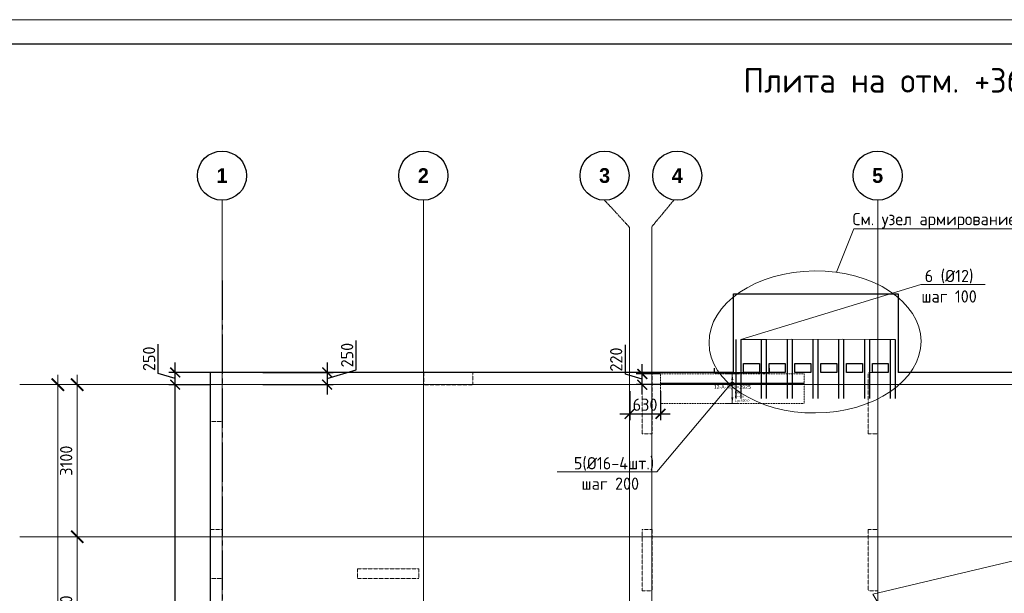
# Model space of a CAD drawing. Header units: millimetres. Extents: x -42044588 to 856694, y -806701 to 941911.
# Tile 154 of 256: x -108154 to -88106, y -372791 to -361102. Entities that reach past the tile are written whole.
import ezdxf
from ezdxf import colors
from ezdxf.entities.mleader import LeaderData, LeaderLine
from ezdxf.enums import TextEntityAlignment as Align
from ezdxf.math import Vec2, Vec3

# ---------------------------------------------------------------- set-up
doc = ezdxf.new("R2010")
doc.units = ezdxf.units.MM
doc.set_wipeout_variables(frame=1)
for name, pattern in [('01 Штриховая _4 мм_', [6, 3.5, -2.5]), ('______5', [1100, 800, -100, 100, -100]), ('DASHED', [7, 5, -2, 0]), ('GOST2.303 4', [7, 5, -2, 0]), ('осевая', [50.8, 31.75, -6.35, 6.35, -6.35])]:
    doc.linetypes.add(name, pattern=pattern)
for name, color, linetype, lineweight in [('907Сл Осевые', 1, 'Continuous', 0), ('RAZMER', 100, 'Continuous', 15), ('АрмСтер', 2, 'Continuous', 50), ('контур распр. стерхней', 2, 'GOST2.303 4', 20), ('Оси', 40, '______5', 18), ('Перекрытие ж_бетон', 1, 'Continuous', 30), ('подоснова', 151, 'Continuous', 5), ('РАЗМЕРЫ', 1, 'Continuous', 9), ('ТОНКИЕ', 7, 'Continuous', 9), ('Узлы', 7, 'Continuous', 0)]:
    doc.layers.add(name, color=color, linetype=linetype, lineweight=lineweight)
doc.layers.add('АрмСтер_атрибуты', color=2, linetype='Continuous', lineweight=0, plot=False)
doc.layers.add('Колонна_ бетон', color=7, linetype='Continuous', lineweight=50, true_color=0xb4b496)
doc.layers.add('ТОЛСТЫЕ_ОСНОВНЫЕ', color=6, linetype='Continuous')
doc.styles.add('Century Gothic', font='GOTHIC.TTF')
doc.styles.add('GOST-2.304_Type-B', font='GOST_Common.ttf')
doc.styles.get("Standard").update_dxf_attribs({"font": 'arial.ttf'})
doc.styles.add('Аннотативный', font='arial.ttf')
doc.dimstyles.new('ISO-25', dxfattribs={"dimtxt": 2.5, "dimasz": 2.5, "dimexe": 1.25, "dimexo": 0.625, "dimtad": 1, "dimtxsty": 'Standard', "dimcen": 2.5, "dimadec": 0, "dimazin": 0, "dimtfac": 1, "dimtmove": 0, "dimatfit": 3, "dimfxl": 0, "dimarcsym": 0})
doc.dimstyles.new('СПДС', dxfattribs={"dimscale": 100, "dimtxt": 2.5, "dimasz": 2, "dimexe": 1.25, "dimexo": 0, "dimtad": 1, "dimdec": 0, "dimrnd": 5, "dimtxsty": 'GOST-2.304_Type-B', "dimblk": 'ARCHTICK', "dimcen": 2.5, "dimdle": 2, "dimclrd": 1, "dimclre": 1, "dimclrt": 1, "dimadec": 0, "dimazin": 2, "dimtfac": 0.75, "dimtdec": 0, "dimtmove": 1, "dimatfit": 3, "dimfxl": 0, "dimtolj": 1, "dimarcsym": 0})

# ---------------------------------------------------------------- blocks, each defined once
blk = doc.blocks.new('*U6686')
at = {"layer": 'ТОЛСТЫЕ_ОСНОВНЫЕ', "color": 6}
blk.add_lwpolyline([(20, 5), (886, 5), (886, 415), (20, 415)], close=True, dxfattribs=at)
at = {"layer": 'ТОНКИЕ'}
blk.add_lwpolyline([(0, 0), (891, 0), (891, 420), (0, 420)], close=True, dxfattribs=at)
blk = doc.blocks.new('_ArchTick')
at = {"color": 0, "linetype": 'ByBlock', "const_width": 0.15}
blk.add_lwpolyline([(-0.5, -0.5), (0.5, 0.5)], dxfattribs=at)
blk = doc.blocks.new('*D6709')
at = {"color": 1, "lineweight": -2, "transparency": 16777216}
for p, q in [((-89046, -342901), (-89046, -326101)), ((-89266, -326301), (-88921, -326301)), ((-89046, -342701), (-89171, -342701))]:
    blk.add_line(p, q, dxfattribs=at)
at = {"layer": 'DEFPOINTS', "color": 0, "transparency": 16777216}
for p in [(-89266, -326301), (-89046, -326301), (-89046, -342701)]:
    blk.add_point(p, dxfattribs=at)
at = {"color": 1, "lineweight": -2, "transparency": 16777216, "xscale": 250, "yscale": 250, "zscale": 250}
for p, rotation in [((-89046, -326301), 90), ((-89046, -342701), 270)]:
    blk.add_blockref('_ArchTick', p, dxfattribs=dict(at, rotation=rotation))
at = {"color": 1, "transparency": 16777216, "insert": (-89271, -334259), "char_height": 250, "width": 104166.67, "attachment_point": 5, "rotation": 90, "style": 'GOST-2.304_Type-B'}
blk.add_mtext('\\A1;16400', dxfattribs=at)
blk = doc.blocks.new('NSY101')
at = {"color": 0, "linetype": 'ByBlock', "lineweight": -2}
blk.add_circle((0, 0), 50, dxfattribs=at)
blk = doc.blocks.new('СЛОЖНЫЙ_ОБЪЕКТ_0')
at = {"layer": 'Оси', "color": 16, "linetype": 'Continuous', "lineweight": 25, "transparency": 33554687, "xscale": 9.999999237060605, "yscale": 9.999999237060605, "zscale": 9.999999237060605}
blk.add_blockref('NSY101', (8813, -989), dxfattribs=at)
at = {"layer": 'Оси', "color": 16, "linetype": 'Continuous', "lineweight": 25, "transparency": 33554687, "insert": (8813, -989), "char_height": 300, "width": 385, "attachment_point": 5, "style": 'Century Gothic'}
blk.add_mtext('\\A1;{\\fCentury Gothic|i0|b1;\\H300.000000;\\W1.000000;\\C16;2}\\P', dxfattribs=at)
blk = doc.blocks.new('СЛОЖНЫЙ_ОБЪЕКТ_1')
at = {"layer": 'Оси', "color": 16, "linetype": 'Continuous', "lineweight": 25, "transparency": 33554687, "xscale": 9.999999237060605, "yscale": 9.999999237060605, "zscale": 9.999999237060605}
blk.add_blockref('NSY101', (18063, -989), dxfattribs=at)
at = {"layer": 'Оси', "color": 16, "linetype": 'Continuous', "lineweight": 25, "transparency": 33554687, "insert": (18063, -989), "char_height": 300, "width": 385, "attachment_point": 5, "style": 'Century Gothic'}
blk.add_mtext('\\A1;{\\fCentury Gothic|i0|b1;\\H300.000000;\\W1.000000;\\C16;5}\\P', dxfattribs=at)
blk = doc.blocks.new('СЛОЖНЫЙ_ОБЪЕКТ_43')
at = {"layer": 'Оси', "color": 16, "linetype": 'Continuous', "lineweight": 25, "transparency": 33554687, "xscale": 9.999999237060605, "yscale": 9.999999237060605, "zscale": 9.999999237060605}
blk.add_blockref('NSY101', (5133, -989), dxfattribs=at)
at = {"layer": 'Оси', "color": 16, "linetype": 'Continuous', "lineweight": 25, "transparency": 33554687, "insert": (5133, -989), "char_height": 300, "width": 385, "attachment_point": 5, "style": 'Century Gothic'}
blk.add_mtext('\\A1;{\\fCentury Gothic|i0|b1;\\H300.000000;\\W1.000000;\\C16;1}\\P', dxfattribs=at)
blk = doc.blocks.new('СЛОЖНЫЙ_ОБЪЕКТ_44')
at = {"layer": 'Оси', "color": 16, "linetype": 'Continuous', "lineweight": 25, "transparency": 33554687, "xscale": 9.999999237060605, "yscale": 9.999999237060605, "zscale": 9.999999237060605}
blk.add_blockref('NSY101', (12503, -989), dxfattribs=at)
at = {"layer": 'Оси', "color": 16, "linetype": 'Continuous', "lineweight": 25, "transparency": 33554687, "insert": (12503, -989), "char_height": 300, "width": 385, "attachment_point": 5, "style": 'Century Gothic'}
blk.add_mtext('\\A1;{\\fCentury Gothic|i0|b1;\\H300.000000;\\W1.000000;\\C16;3}\\P', dxfattribs=at)
blk = doc.blocks.new('СЛОЖНЫЙ_ОБЪЕКТ_45')
at = {"layer": 'Оси', "color": 16, "linetype": 'Continuous', "lineweight": 25, "transparency": 33554687, "xscale": 9.999999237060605, "yscale": 9.999999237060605, "zscale": 9.999999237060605}
blk.add_blockref('NSY101', (13983, -989), dxfattribs=at)
at = {"layer": 'Оси', "color": 16, "linetype": 'Continuous', "lineweight": 25, "transparency": 33554687, "insert": (13983, -989), "char_height": 300, "width": 385, "attachment_point": 5, "style": 'Century Gothic'}
blk.add_mtext('\\A1;{\\fCentury Gothic|i0|b1;\\H300.000000;\\W1.000000;\\C16;4}\\P', dxfattribs=at)
blk = doc.blocks.new('*D6715')
at = {"color": 1, "lineweight": -2, "transparency": 16777216}
for p, q in [((-88653, -332601), (-88653, -329201)), ((-88653, -329401), (-88778, -329401)), ((-88653, -332401), (-88778, -332401))]:
    blk.add_line(p, q, dxfattribs=at)
at = {"layer": 'DEFPOINTS', "color": 0, "transparency": 16777216}
for p in [(-88653, -329401), (-88653, -329401), (-88653, -332401)]:
    blk.add_point(p, dxfattribs=at)
at = {"color": 1, "lineweight": -2, "transparency": 16777216, "xscale": 250, "yscale": 250, "zscale": 250}
for p, rotation in [((-88653, -329401), 90), ((-88653, -332401), 270)]:
    blk.add_blockref('_ArchTick', p, dxfattribs=dict(at, rotation=rotation))
at = {"color": 1, "transparency": 16777216, "insert": (-88878, -330926), "char_height": 250, "width": 83333.33, "attachment_point": 5, "rotation": 90, "style": 'GOST-2.304_Type-B'}
blk.add_mtext('\\A1;3000', dxfattribs=at)
blk = doc.blocks.new('*D6716')
at = {"color": 1, "lineweight": -2, "transparency": 16777216}
for p, q in [((-88653, -329601), (-88653, -326101)), ((-89077, -326301), (-88528, -326301)), ((-88653, -329401), (-88778, -329401))]:
    blk.add_line(p, q, dxfattribs=at)
at = {"layer": 'DEFPOINTS', "color": 0, "transparency": 16777216}
for p in [(-89077, -326301), (-88653, -326301), (-88653, -329401)]:
    blk.add_point(p, dxfattribs=at)
at = {"color": 1, "lineweight": -2, "transparency": 16777216, "xscale": 250, "yscale": 250, "zscale": 250}
for p, rotation in [((-88653, -326301), 90), ((-88653, -329401), 270)]:
    blk.add_blockref('_ArchTick', p, dxfattribs=dict(at, rotation=rotation))
at = {"color": 1, "transparency": 16777216, "insert": (-88878, -327851), "char_height": 250, "width": 83333.33, "attachment_point": 5, "rotation": 90, "style": 'GOST-2.304_Type-B'}
blk.add_mtext('\\A1;3100', dxfattribs=at)
blk = doc.blocks.new('*D5445')
at = {"layer": 'DEFPOINTS', "color": 0, "transparency": 16777216}
for p in [(-104989, -368540), (-104278, -368540), (-104696, -384940)]:
    blk.add_point(p, dxfattribs=at)
at = {"layer": 'РАЗМЕРЫ', "color": 1, "lineweight": -2, "transparency": 16777216}
for p, q in [((-104989, -385140), (-104989, -368340)), ((-104278, -368540), (-105114, -368540)), ((-104696, -384940), (-105114, -384940))]:
    blk.add_line(p, q, dxfattribs=at)
at = {"layer": 'РАЗМЕРЫ', "color": 1, "lineweight": -2, "transparency": 16777216, "xscale": 200, "yscale": 200, "zscale": 200}
for p, rotation in [((-104989, -368540), 90), ((-104989, -384940), 270)]:
    blk.add_blockref('_ArchTick', p, dxfattribs=dict(at, rotation=rotation))
at = {"layer": 'РАЗМЕРЫ', "color": 1, "lineweight": 0, "transparency": 16777216, "insert": (-105176, -376740), "char_height": 250, "attachment_point": 5, "rotation": 90, "style": 'GOST-2.304_Type-B'}
blk.add_mtext('\\A1;16400', dxfattribs=at)
blk = doc.blocks.new('*D5446')
at = {"layer": 'DEFPOINTS', "color": 0, "transparency": 16777216}
for p in [(-104989, -368290), (-104278, -368290), (-104278, -368540)]:
    blk.add_point(p, dxfattribs=at)
at = {"layer": 'РАЗМЕРЫ', "color": 1, "lineweight": -2, "transparency": 16777216}
for p, q in [((-105333, -368312), (-105333, -367712)), ((-104989, -368740), (-104989, -368090)), ((-104989, -368415), (-105333, -368312)), ((-104278, -368290), (-105114, -368290)), ((-104278, -368540), (-105114, -368540))]:
    blk.add_line(p, q, dxfattribs=at)
at = {"layer": 'РАЗМЕРЫ', "color": 1, "lineweight": -2, "transparency": 16777216, "xscale": 200, "yscale": 200, "zscale": 200}
for p, rotation in [((-104989, -368290), 90), ((-104989, -368540), 270)]:
    blk.add_blockref('_ArchTick', p, dxfattribs=dict(at, rotation=rotation))
at = {"layer": 'РАЗМЕРЫ', "color": 1, "lineweight": 0, "transparency": 16777216, "insert": (-105520, -368012), "char_height": 250, "attachment_point": 5, "rotation": 90, "style": 'GOST-2.304_Type-B'}
blk.add_mtext('\\A1;250', dxfattribs=at)
blk = doc.blocks.new('подложка стн 1-го этажа')
at = {"layer": 'Колонна_ бетон', "color": 252, "linetype": 'DASHED', "lineweight": 0, "ltscale": 0.5, "true_color": 0x939598, "transparency": 33554687}
for p, q in [((7794, 22162, -200), (7794, 23162, -200)), ((7794, 23162, -200), (7794, 23162, -200)), ((7794, 23162, -200), (8044, 23162, -560)), ((8044, 23162, -560), (8044, 23162, -560)), ((8044, 23162, -400), (8044, 22162, -400)), ((16794, 23162, -200), (16594, 23162, -200)), ((16594, 23162, -200), (16594, 23162, -200)), ((16594, 23162, -200), (16594, 21912, -200)), ((16794, 23162, -200), (16794, 23162, -200)), ((16794, 21912, -200), (16794, 23162, -200)), ((21194, 23162, -200), (21194, 23162, -200)), ((21194, 21912, -200), (21194, 23162, -200)), ((21394, 23162, -200), (21194, 23162, -200)), ((21394, 23162, -200), (21394, 23162, -200)), ((21394, 23162, -200), (21394, 21912, -200)), ((10794, 22362, -200), (10794, 22362, -200)), ((10794, 22362, -200), (10794, 22162, -200)), ((10794, 22362, -200), (12044, 22362, -200)), ((12044, 22362, -200), (12044, 22362, -200)), ((12044, 22362, -200), (12044, 22162, -200)), ((8044, 22162, -200), (7794, 22162, -200)), ((7794, 22162, -200), (7794, 22162, -200)), ((8044, 22162, -200), (8044, 22162, -200)), ((10794, 22162, -200), (10794, 22162, -200)), ((10794, 22162, -200), (12044, 22162, -200)), ((12044, 22162, -200), (12044, 22162, -200)), ((16594, 21912, -200), (16794, 21912, -200)), ((16594, 21912, -200), (16594, 21912, -200)), ((16794, 21912, -200), (16794, 21912, -200)), ((21194, 21912, -200), (21194, 21912, -200)), ((21194, 21912, -200), (21394, 21912, -200)), ((21394, 21912, -200), (21394, 21912, -200))]:
    blk.add_line(p, q, dxfattribs=at)
at = {"layer": 'Колонна_ бетон', "color": 252, "linetype": 'DASHED', "lineweight": 0, "ltscale": 0.5, "true_color": 0x939598, "transparency": 33554687, "elevation": -560}
for points in [[(7794, 26362), (8044, 26362), (8044, 25362), (7794, 25362)], [(12144, 26362), (13144, 26362), (13144, 26112), (12144, 26112)], [(16594, 26362), (16794, 26362), (16794, 25112), (16594, 25112)], [(21194, 26362), (21394, 26362), (21394, 25112), (21194, 25112)]]:
    blk.add_lwpolyline(points, close=True, dxfattribs=at)
blk = doc.blocks.new('*D5442')
at = {"color": 0, "lineweight": -2, "transparency": 16777216}
for p, q in [((-94013, -368206), (-94013, -368295)), ((-92895, -368206), (-92895, -368295)), ((-94011, -368293), (-92897, -368293))]:
    blk.add_line(p, q, dxfattribs=at)
at = {"color": 0, "transparency": 16777216}
for points in [[(-94011, -368293), (-94011, -368294), (-94013, -368293)], [(-92897, -368293), (-92897, -368294), (-92895, -368293)]]:
    blk.add_solid(points, dxfattribs=at)
at = {"layer": 'DEFPOINTS', "color": 0, "transparency": 16777216}
for p in [(-94013, -368205), (-92895, -368205), (-92895, -368293)]:
    blk.add_point(p, dxfattribs=at)
at = {"color": 0, "lineweight": 0, "transparency": 16777216, "insert": (-93454, -368291), "char_height": 2.5, "attachment_point": 5}
blk.add_mtext('1118,54', dxfattribs=at)
blk = doc.blocks.new('*U5439')
at = {"layer": 'РАЗМЕРЫ'}
for p, q in [((112, 200), (-112, 200)), ((112, -400), (-112, -400))]:
    blk.add_line(p, q, dxfattribs=at)
at = {"layer": 'РАЗМЕРЫ', "ltscale": 15}
blk.add_line((0, -400), (0, 200), dxfattribs=at)
at = {"layer": 'РАЗМЕРЫ'}
for points in [[(0, 200), (21, 75), (-21, 75)], [(0, -400), (21, -275), (-21, -275)]]:
    blk.add_solid(points, dxfattribs=at)
at = {"layer": 'АрмСтер_атрибуты', "color": 215, "ltscale": 15, "style": 'Аннотативный'}
for s, p in [('шаг', (51, -194)), ('Lр=', (50, -368)), ('n=', (51, -285))]:
    blk.add_text(s, height=50, dxfattribs=at).set_placement(p)
at = {"layer": 'АрмСтер_атрибуты', "color": 215, "style": 'Аннотативный'}
for tag, p, flags in [('ШАГ', (191, -194), 10), ('КОЛ', (138, -285), 8), ('ШИРИНА', (173, -368), 8)]:
    blk.add_attdef(tag, p, '', height=50, dxfattribs=dict(at, flags=flags))
at = {"layer": 'АрмСтер_атрибуты', "flags": 9}
for tag, p in [('МАССА', (-1034, -1410)), ('ОБОЗНАЧЕНИЕ', (-1034, -1524))]:
    blk.add_attdef(tag, p, '', height=75, dxfattribs=at)
at = {"linetype": 'Continuous', "lineweight": 0}
blk.add_wipeout([(35, 0), (28, 21), (11, 33), (-11, 33), (-28, 21), (-35, 0), (-28, -21), (-11, -33), (11, -33), (28, -21)], dxfattribs=at)
at = {"color": 0, "linetype": 'ByBlock', "lineweight": -2, "ltscale": 100}
blk.add_line((-1463, 0), (1462, 0), dxfattribs=at)
at = {"layer": 'РАЗМЕРЫ'}
blk.add_circle((0, 0), 35, dxfattribs=at)
at = {"layer": 'АрмСтер_атрибуты', "style": 'Аннотативный', "flags": 8}
blk.add_attdef('ПОЗ', (110, 30), '', height=75, dxfattribs=at)
blk.add_attdef('НАИМЕНОВАНИЕ', text='', height=75, dxfattribs=at).set_placement((0, -29), align=Align.TOP_CENTER)
blk = doc.blocks.new('_None')
blk = doc.blocks.new('*D5479')
at = {"layer": '907Сл Осевые', "color": 1, "lineweight": -2, "transparency": 16777216}
for p, q in [((-95822, -368327), (-95822, -367727)), ((-95478, -368739), (-95478, -368121)), ((-95478, -368430), (-95822, -368327)), ((-95107, -368321), (-95603, -368321)), ((-95107, -368539), (-95603, -368539))]:
    blk.add_line(p, q, dxfattribs=at)
at = {"layer": 'DEFPOINTS', "color": 0, "transparency": 16777216}
for p in [(-95478, -368321), (-95107, -368321), (-95107, -368539)]:
    blk.add_point(p, dxfattribs=at)
at = {"layer": '907Сл Осевые', "color": 1, "lineweight": -2, "transparency": 16777216, "xscale": 200, "yscale": 200, "zscale": 200}
for p, rotation in [((-95478, -368321), 90), ((-95478, -368539), 270)]:
    blk.add_blockref('_ArchTick', p, dxfattribs=dict(at, rotation=rotation))
at = {"layer": '907Сл Осевые', "color": 1, "lineweight": 0, "transparency": 16777216, "insert": (-96009, -368027), "char_height": 250, "attachment_point": 5, "rotation": 90, "style": 'GOST-2.304_Type-B'}
blk.add_mtext('\\A1;220', dxfattribs=at)
blk = doc.blocks.new('*D5480')
at = {"layer": '907Сл Осевые', "color": 1, "lineweight": -2, "transparency": 16777216}
for p, q in [((-95734, -368674), (-95734, -369260)), ((-95107, -368674), (-95107, -369260)), ((-95934, -369135), (-94907, -369135))]:
    blk.add_line(p, q, dxfattribs=at)
at = {"layer": 'DEFPOINTS', "color": 0, "transparency": 16777216}
for p in [(-95734, -368674), (-95107, -368674), (-95107, -369135)]:
    blk.add_point(p, dxfattribs=at)
at = {"layer": '907Сл Осевые', "color": 1, "lineweight": -2, "transparency": 16777216, "xscale": 200, "yscale": 200, "zscale": 200, "rotation": 180}
blk.add_blockref('_ArchTick', (-95734, -369135), dxfattribs=at)
at = {"layer": '907Сл Осевые', "color": 1, "lineweight": -2, "transparency": 16777216, "xscale": 200, "yscale": 200, "zscale": 200}
blk.add_blockref('_ArchTick', (-95107, -369135), dxfattribs=at)
at = {"layer": '907Сл Осевые', "color": 1, "lineweight": 0, "transparency": 16777216, "insert": (-95421, -368948), "char_height": 250, "attachment_point": 5, "style": 'GOST-2.304_Type-B'}
blk.add_mtext('\\A1;630', dxfattribs=at)
blk = doc.blocks.new('*D5481')
at = {"layer": '907Сл Осевые', "color": 1, "lineweight": -2, "transparency": 16777216}
for p, q in [((-101300, -368237), (-101300, -367637)), ((-101894, -368090), (-101894, -368739)), ((-101894, -368415), (-101300, -368237)), ((-103205, -368290), (-101769, -368290)), ((-103205, -368539), (-101769, -368539))]:
    blk.add_line(p, q, dxfattribs=at)
at = {"layer": 'DEFPOINTS', "color": 0, "transparency": 16777216}
for p in [(-103205, -368290), (-103205, -368539), (-101894, -368539)]:
    blk.add_point(p, dxfattribs=at)
at = {"layer": '907Сл Осевые', "color": 1, "lineweight": -2, "transparency": 16777216, "xscale": 200, "yscale": 200, "zscale": 200}
for p, rotation in [((-101894, -368290), 90), ((-101894, -368539), 270)]:
    blk.add_blockref('_ArchTick', p, dxfattribs=dict(at, rotation=rotation))
at = {"layer": '907Сл Осевые', "color": 1, "lineweight": 0, "transparency": 16777216, "insert": (-101487, -367937), "char_height": 250, "attachment_point": 5, "rotation": 90, "style": 'GOST-2.304_Type-B'}
blk.add_mtext('\\A1;250', dxfattribs=at)
blk = doc.blocks.new('оси блок 2')
at = {"layer": 'Оси', "color": 16, "linetype": 'осевая', "lineweight": 0, "ltscale": 0.25, "transparency": 33554687}
for p, q in [((-85704.7, -322543), (-85704.7, -347930)), ((-81604.7, -322543), (-81604.7, -347914.1)), ((-72354.7, -322543), (-72354.7, -347914.1)), ((-77404.7, -323084.4), (-77404.7, -347462.5)), ((-76954.7, -323084.4), (-76954.7, -347468.4)), ((-89822.3, -326301.3), (-37238.5, -326301.3)), ((-89822.3, -329401.3), (-37238.5, -329401.3))]:
    blk.add_line(p, q, dxfattribs=at)
at = {"layer": 'Оси', "color": 16, "linetype": 'осевая', "lineweight": 0, "transparency": 33554687}
for p, q in [((-85704.7, -322543), (-85704.7, -323053.3)), ((-77915.3, -322543), (-77404.7, -323097.1)), ((-76505.3, -322543), (-76954.7, -323084.4))]:
    blk.add_line(p, q, dxfattribs=at)
at = {"layer": 'Оси', "color": 16, "linetype": 'Continuous', "lineweight": 25, "transparency": 33554687}
for name, p in [('СЛОЖНЫЙ_ОБЪЕКТ_43', (-90837.7, -321053.5)), ('СЛОЖНЫЙ_ОБЪЕКТ_0', (-90418.2, -321053.5)), ('СЛОЖНЫЙ_ОБЪЕКТ_44', (-90418.2, -321053.5)), ('СЛОЖНЫЙ_ОБЪЕКТ_45', (-90418.2, -321053.5)), ('СЛОЖНЫЙ_ОБЪЕКТ_1', (-90418.2, -321053.5))]:
    blk.add_blockref(name, p, dxfattribs=at)
for base, p1, p2, picture, middle in [((-89046, -326301.3), (-89046, -342701.3), (-89266.1, -326301.3), '*D6709', (-89046, -334259)), ((-88653.5, -326301.3), (-88653.5, -329401.3), (-89077, -326301.3), '*D6716', (-88653.5, -327851.3)), ((-88653.5, -329401.3), (-88653.5, -332401.3), (-88653.5, -329401.3), '*D6715', (-88653.5, -330926.5))]:
    dim = blk.add_linear_dim(base=base, p1=p1, p2=p2, angle=90, dimstyle='СПДС', override={"dimgap": 1})
    dim.commit()
    dim.dimension.update_dxf_attribs({"geometry": picture, "text_midpoint": middle, "dimtype": 160})

msp = doc.modelspace()

# ---------------------------------------------------------------- linework, layer by layer
at = {"layer": 'RAZMER', "lineweight": 30}
for points, elevation in [([(-92003.858, -367620.731), (-92003.9, -368820.731)], -360.071), ([(-91903.858, -367620.731), (-91903.9, -368820.731)], -360.071), ([(-91478.964, -367620.731), (-91479.006, -368820.731)], -359.947), ([(-91378.964, -367620.731), (-91379.006, -368820.731)], -359.947), ([(-90953.978, -367620.731), (-90954.019, -368820.731)], -359.929), ([(-90853.978, -367620.731), (-90854.019, -368820.731)], -359.929), ([(-90428.991, -367620.731), (-90429.033, -368820.731)], -360), ([(-90328.991, -367620.731), (-90329.033, -368820.731)], -360)]:
    msp.add_lwpolyline(points, dxfattribs=dict(at, elevation=elevation))
at = {"layer": 'контур распр. стерхней', "linetype": '01 Штриховая _4 мм_'}
msp.add_lwpolyline([(-92181.796, -368921.007), (-95106.802, -368921.007), (-95106.793, -368320.723), (-92181.796, -368320.723)], close=True, dxfattribs=at)
at = {"layer": 'Оси', "color": 16, "linetype": '______5', "lineweight": 25, "transparency": 33554687}
msp.add_line((-104028.253, -366417.217), (-104028.253, -390407.217), dxfattribs=at)
at = {"layer": 'Перекрытие ж_бетон'}
for p, q in [((-93618.253, -366690.496), (-90268.253, -366690.496)), ((-93618.253, -368290.496), (-93618.253, -366690.496)), ((-90268.253, -366690.496), (-90268.253, -368290.496))]:
    msp.add_line(p, q, dxfattribs=at)
for points, elevation in [([(-93093.186, -368290.496), (-93418.186, -368290.496), (-93418.186, -368110.496), (-93093.186, -368110.496)], -0.053), ([(-92568.28, -368290.496), (-92893.28, -368290.496), (-92893.28, -368110.496), (-92568.28, -368110.496)], 0.018), ([(-92043.213, -368290.496), (-92368.213, -368290.496), (-92368.213, -368110.496), (-92043.213, -368110.496)], -0.053), ([(-91518.306, -368290.496), (-91843.306, -368290.496), (-91843.306, -368110.496), (-91518.306, -368110.496)], 0.053), ([(-90993.32, -368290.496), (-91318.32, -368290.496), (-91318.32, -368110.496), (-90993.32, -368110.496)], 0.071), ([(-90468.333, -368290.496), (-90793.333, -368290.496), (-90793.333, -368110.496), (-90468.333, -368110.496)], 0.089)]:
    msp.add_lwpolyline(points, close=True, dxfattribs=dict(at, elevation=elevation))
for points in [[(-93618.253, -368290.496), (-93618.253, -368290.496), (-104278.253, -368290.496), (-104278.253, -385190.495)], [(-77028.253, -368290.496), (-90268.253, -368290.496)]]:
    msp.add_lwpolyline(points, dxfattribs=at)

# ---------------------------------------------------------------- block references
at = {"xscale": 100, "yscale": 100, "zscale": 100}
msp.add_blockref('*U6686', (-111469.481, -403102.06), dxfattribs=at)
msp.add_blockref('подложка стн 1-го этажа', (-112072.176, -394652.29, 560))
at = {"layer": 'РАЗМЕРЫ'}
msp.add_blockref('оси блок 2', (-18329.74, -42237.447), dxfattribs=at)

# ---------------------------------------------------------------- texts
at = {"layer": 'Узлы', "color": 80, "linetype": 'Continuous', "lineweight": 0, "style": 'GOST-2.304_Type-B'}
msp.add_text('Плита на отм. +36,900; (нижнее армирование)', height=500, dxfattribs=at).set_placement((-93418.187, -362589.033))

# ---------------------------------------------------------------- dimensions: what is measured, and where the dimension line sits
at = {"lineweight": 0}
dim = msp.add_linear_dim(base=(-92894.82, -368293.287), p1=(-94013.36, -368204.964), p2=(-92894.82, -368204.964), dimstyle='ISO-25', dxfattribs=at)
dim.commit()
dim.dimension.update_dxf_attribs({"geometry": '*D5442', "text_midpoint": (-93454.09, -368291.16)})
at = {"layer": '907Сл Осевые', "lineweight": 0}
dim = msp.add_linear_dim(base=(-101893.546, -368538.768), p1=(-103205.05, -368290.496), p2=(-103205.05, -368538.768), angle=90, dimstyle='СПДС', dxfattribs=at)
dim.commit()
dim.dimension.update_dxf_attribs({"geometry": '*D5481', "text_midpoint": (-101487.296, -368174.007)})
at = {"layer": 'РАЗМЕРЫ', "lineweight": 0}
for base, p1, p2, picture, middle in [((-104988.83, -368290.496), (-104278.253, -368540.495), (-104278.253, -368290.496), '*D5446', (-105520.08, -368249.871)), ((-104988.83, -368540.495), (-104696.041, -384940.495), (-104278.253, -368540.495), '*D5445', (-105176.33, -376740.495))]:
    dim = msp.add_linear_dim(base=base, p1=p1, p2=p2, angle=90, dimstyle='СПДС', override={"dimrnd": 5}, dxfattribs=at)
    dim.commit()
    dim.dimension.update_dxf_attribs({"geometry": picture, "text_midpoint": middle})

# ---------------------------------------------------------------- leaders
at = {"layer": 'подоснова', "color": 2, "ltscale": 0.3}
ml = msp.add_multileader_mtext('Standard', dxfattribs=at)
ml.set_content('\\pxi0.391,qc;{\\C80;См. узел армирование балконной плиты}', color=2, style='GOST-2.304_Type-B')
ml.set_leader_properties(color=256, linetype='ByLayer', lineweight=15)
ml.set_arrow_properties(name='NONE')
ml.build(insert=Vec2(0, 0))
ml.multileader.update_dxf_attribs({"text_left_attachment_type": 6, "text_right_attachment_type": 6, "dogleg_length": 0.1, "arrow_head_size": 18})
ctx = ml.context
ctx.base_point, ctx.char_height, ctx.arrow_head_size, ctx.landing_gap_size, ctx.plane_origin = Vec3(-91172.362, -365365.627), 250, 18, 20, Vec3(-98656.614, -365212.371)
ctx.left_attachment, ctx.right_attachment, ctx.text_align_type = 6, 6, 1
notes = []
notes.append((ctx, [(0, (1, 1, 0), (-91172.462, -365365.627), (1, 0), 0.1, [(0, [(-91522.363, -366250.28)], 0, [])])]))
ctx.mtext.insert, ctx.mtext.alignment, ctx.mtext.flow_direction = Vec3(-88162.4, -365040.627), 2, 5
ml = msp.add_multileader_mtext('Standard', dxfattribs=at)
ml.set_content('6 (%%C12)\\Pшаг 100', color=2, style='GOST-2.304_Type-B')
ml.set_leader_properties(color=256, linetype='ByLayer', lineweight=15)
ml.set_arrow_properties(name='NONE')
ml.build(insert=Vec2(0, 0))
ml.multileader.update_dxf_attribs({"text_left_attachment_type": 6, "text_right_attachment_type": 6, "dogleg_length": 0.1, "arrow_head_size": 18})
ctx = ml.context
ctx.base_point, ctx.char_height, ctx.arrow_head_size, ctx.landing_gap_size, ctx.plane_origin = Vec3(-89806.219, -366500.282, 359.911), 250, 18, 20, Vec3(-93308.597, -366913.523, 359.911)
ctx.left_attachment, ctx.right_attachment, ctx.text_align_type = 6, 6, 1
notes.append((ctx, [(0, (1, 1, 0), (-89806.319, -366500.282, 359.911), (1, 0), 0.1, [(6, [(-90328.991, -367620.731, 359.911), (-90853.978, -367620.731, 359.911), (-91393.249, -367615.128, 359.911), (-91903.858, -367620.731, 359.911), (-92443.315, -367615.128, 359.911), (-92953.924, -367620.731, 359.911), (-93471.177, -367620.731, 359.911)], 0, [])])]))
ctx.mtext.insert, ctx.mtext.alignment, ctx.mtext.flow_direction = Vec3(-89230.916, -366200.282, 359.911), 2, 5
ml = msp.add_multileader_mtext('Standard', dxfattribs=at)
ml.set_content('1 %%C12  А500С', color=2, style='GOST-2.304_Type-B')
ml.set_leader_properties(color=256, linetype='ByLayer', lineweight=15)
ml.set_arrow_properties(name='NONE')
ml.build(insert=Vec2(0, 0))
ml.multileader.update_dxf_attribs({"text_left_attachment_type": 6, "text_right_attachment_type": 6, "dogleg_length": 0.1, "arrow_head_size": 18})
ctx = ml.context
ctx.base_point, ctx.char_height, ctx.arrow_head_size, ctx.landing_gap_size, ctx.plane_origin = Vec3(-86629.565, -371391.057, 720), 250, 18, 20, Vec3(-95605.151, -370242.63, 720)
ctx.left_attachment, ctx.right_attachment, ctx.text_align_type = 6, 6, 1
notes.append((ctx, [(1, (1, 1, 0), (-84807.647, -371391.057, 720), (-1, 0), 0.1, [(6, [(-85756.853, -375098.928, 720), (-89732.097, -374524.049, 720), (-90783.749, -372811.638, 720)], 0, []), (3, [(-78232.388, -374817.58, 720), (-77387.998, -377649.817, 720), (-74566.335, -377500.888, 720), (-75163.746, -373224.444, 720), (-72104.015, -372657.021, 720)], 0, [])])]))
ctx.mtext.insert, ctx.mtext.alignment, ctx.mtext.flow_direction = Vec3(-85718.656, -371091.057, 720), 2, 5
for ctx, leaders in notes:
    for number, flags, end, landing, length, lines in leaders:
        leader = LeaderData()
        leader.index, (leader.has_last_leader_line, leader.has_dogleg_vector, leader.attachment_direction) = number, flags
        leader.last_leader_point, leader.dogleg_vector, leader.dogleg_length = Vec3(end), Vec3(landing), length
        for number, points, colour, breaks in lines:
            line = LeaderLine()
            line.index, line.vertices, line.color, line.breaks = number, Vec3.list(points), colors.encode_raw_color(colour), breaks
            leader.lines.append(line)
        ctx.leaders.append(leader)

# ---------------------------------------------------------------- next in the draw order: block references
at = {"layer": 'АрмСтер', "ltscale": 15}
ref = msp.add_blockref('*U5439', (-93644.293, -368520.045), dxfattribs=at)
ref.add_attrib('НАИМЕНОВАНИЕ', '12-A-III, L=2925', dxfattribs={"layer": 'АрмСтер_атрибуты', "height": 75, "style": 'Аннотативный', "flags": 8}).set_placement((-93644.293, -368549.384), align=Align.TOP_CENTER)
ref.add_attrib('КОЛ', '4.0', (-93506.244, -368805.171), dxfattribs={"layer": 'АрмСтер_атрибуты', "color": 215, "height": 50, "style": 'Аннотативный', "flags": 8})
ref.add_attrib('ШИРИНА', '600.0', (-93471.408, -368887.845), dxfattribs={"layer": 'АрмСтер_атрибуты', "color": 215, "height": 50, "style": 'Аннотативный', "flags": 8})

# ---------------------------------------------------------------- next in the draw order: linework, layer by layer
at = {"layer": 'RAZMER', "lineweight": 30}
for points, elevation in [([(-93571.177, -367620.731), (-93571.218, -368820.731)], -359.982), ([(-93471.177, -367620.731), (-93471.218, -368820.731)], -359.982), ([(-93053.924, -367620.731), (-93053.966, -368820.731)], -360), ([(-92953.924, -367620.731), (-92953.966, -368820.731)], -360), ([(-92528.938, -367620.731), (-92528.979, -368820.731)], -359.982), ([(-92428.938, -367620.731), (-92428.979, -368820.731)], -359.982)]:
    msp.add_lwpolyline(points, dxfattribs=dict(at, elevation=elevation))
at = {"layer": 'РАЗМЕРЫ'}
msp.add_ellipse((-91960.128, -367669.025, -360), major_axis=(2157.988, 16.605), ratio=0.670490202, dxfattribs=at)

# ---------------------------------------------------------------- next in the draw order: dimensions: what is measured, and where the dimension line sits
at = {"layer": '907Сл Осевые', "lineweight": 0}
dim = msp.add_linear_dim(base=(-95478.25, -368320.723), p1=(-95106.796, -368538.768), p2=(-95106.793, -368320.723), angle=90, dimstyle='СПДС', dxfattribs=at)
dim.commit()
dim.dimension.update_dxf_attribs({"geometry": '*D5479', "text_midpoint": (-96009.5, -368264.121)})
dim = msp.add_linear_dim(base=(-95106.798, -369135.031), p1=(-95734.458, -368673.771), p2=(-95106.798, -368673.78), dimstyle='СПДС', dxfattribs=at)
dim.commit()
dim.dimension.update_dxf_attribs({"geometry": '*D5480', "text_midpoint": (-95420.628, -368947.531)})

# ---------------------------------------------------------------- next in the draw order: leaders
at = {"layer": 'подоснова', "color": 2, "ltscale": 0.3}
ml = msp.add_multileader_mtext('Standard', dxfattribs=at)
ml.set_content(' 5(%%C16-4шт.)\\Pшаг 200', color=2, style='GOST-2.304_Type-B')
ml.set_leader_properties(color=256, linetype='ByLayer', lineweight=15)
ml.set_arrow_properties(name='NONE')
ml.build(insert=Vec2(0, 0))
ml.multileader.update_dxf_attribs({"text_left_attachment_type": 6, "text_right_attachment_type": 6, "dogleg_length": 0.1, "arrow_head_size": 18})
ctx = ml.context
ctx.base_point, ctx.char_height, ctx.arrow_head_size, ctx.landing_gap_size, ctx.plane_origin = Vec3(-97079.231, -370315.385, 180), 250, 18, 20, Vec3(-105985.928, -364179.341, 180)
ctx.left_attachment, ctx.right_attachment, ctx.text_align_type = 6, 6, 1
notes = []
notes.append((ctx, [(1, (1, 1, 0), (-95178.525, -370315.385, 180), (-1, 0), 0.1, [(0, [(-93667.006, -368517.205, 180)], 0, [])])]))
ctx.mtext.insert, ctx.mtext.alignment, ctx.mtext.flow_direction = Vec3(-96128.928, -370015.385, 180), 2, 5
for ctx, leaders in notes:
    for number, flags, end, landing, length, lines in leaders:
        leader = LeaderData()
        leader.index, (leader.has_last_leader_line, leader.has_dogleg_vector, leader.attachment_direction) = number, flags
        leader.last_leader_point, leader.dogleg_vector, leader.dogleg_length = Vec3(end), Vec3(landing), length
        for number, points, colour, breaks in lines:
            line = LeaderLine()
            line.index, line.vertices, line.color, line.breaks = number, Vec3.list(points), colors.encode_raw_color(colour), breaks
            leader.lines.append(line)
        ctx.leaders.append(leader)

doc.saveas('drawing.dxf')
